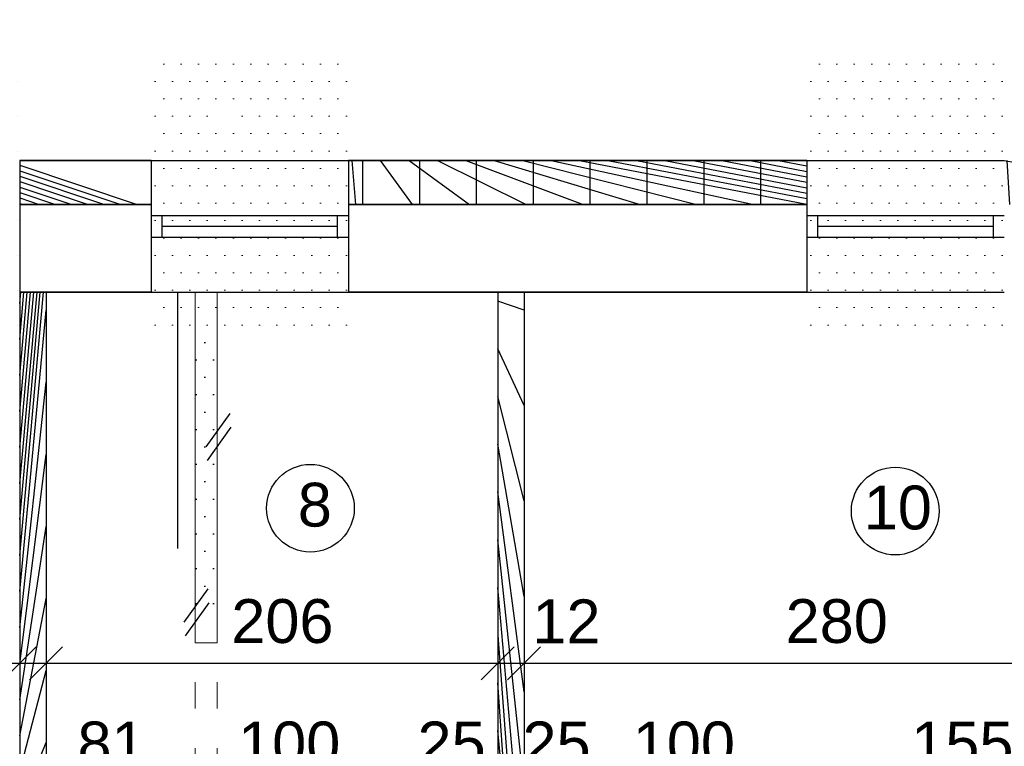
# Model space of a CAD drawing. Header units: millimetres. Extents: x 6528 to 149658, y 3342 to 12852.
# Tile 105 of 122: x 79767 to 80216, y 8338 to 8670. Entities that reach past the tile are written whole.
import ezdxf

# ---------------------------------------------------------------- set-up
doc = ezdxf.new("R2010")
doc.units = ezdxf.units.MM
doc.linetypes.add('ACAD_ISO03W100', pattern=[30, 12, -18])
doc.layers.add('R-TAB', color=1, linetype='Continuous')
doc.styles.get("Standard").update_dxf_attribs({"font": 'arial.ttf'})
doc.dimstyles.new('ISO-25', dxfattribs={"dimtxt": 2.5, "dimasz": 2.5, "dimexe": 1.25, "dimexo": 0.625, "dimtad": 1, "dimtxsty": 'Standard', "dimcen": 2.5, "dimadec": 0, "dimazin": 0, "dimtfac": 1, "dimtmove": 0, "dimatfit": 3, "dimfxl": 1, "dimarcsym": 0})
pattern_1 = [(45, (-1177784256.190767, -935731374.6151185), (-11.22532015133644, 11.22532015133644), [])]

# ---------------------------------------------------------------- blocks, each defined once
blk = doc.blocks.new('_Oblique')
at = {"color": 0, "linetype": 'ByBlock', "lineweight": -2}
blk.add_line((-0.5, -0.5), (0.5, 0.5), dxfattribs=at)
blk = doc.blocks.new('*D2605')
at = {"color": 0, "lineweight": -2, "transparency": 16777216}
blk.add_line((79386.85100691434, 9343.647122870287), (79766.8510076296, 9343.647122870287), dxfattribs=at)
at = {"layer": 'Defpoints', "color": 0, "transparency": 16777216}
for p in [(79766.8510076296, 9343.647122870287), (79766.8510076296, 8605.670604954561), (79386.85100691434, 8545.670604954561)]:
    blk.add_point(p, dxfattribs=at)
at = {"color": 0, "lineweight": -2, "transparency": 16777216, "xscale": 15, "yscale": 15, "zscale": 15, "rotation": 180}
blk.add_blockref('_Oblique', (79386.85100691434, 9343.647122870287), dxfattribs=at)
at = {"color": 0, "lineweight": -2, "transparency": 16777216, "xscale": 15, "yscale": 15, "zscale": 15}
blk.add_blockref('_Oblique', (79766.8510076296, 9343.647122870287), dxfattribs=at)
at = {"color": 0, "transparency": 16777216, "insert": (79573.46207349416, 9362.790905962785), "char_height": 20, "attachment_point": 5}
blk.add_mtext('380', dxfattribs=at)
blk = doc.blocks.new('*D2606')
at = {"color": 0, "lineweight": -2, "transparency": 16777216}
blk.add_line((79766.85100739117, 9343.647122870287), (79778.85100715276, 9343.647122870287), dxfattribs=at)
at = {"layer": 'Defpoints', "color": 0, "transparency": 16777216}
for p in [(79778.85100715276, 9343.647122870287), (79766.85100739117, 8605.670604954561), (79778.85100715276, 8545.670604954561)]:
    blk.add_point(p, dxfattribs=at)
at = {"color": 0, "lineweight": -2, "transparency": 16777216, "xscale": 15, "yscale": 15, "zscale": 15, "rotation": 180}
blk.add_blockref('_Oblique', (79766.85100739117, 9343.647122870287), dxfattribs=at)
at = {"color": 0, "lineweight": -2, "transparency": 16777216, "xscale": 15, "yscale": 15, "zscale": 15}
blk.add_blockref('_Oblique', (79778.85100715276, 9343.647122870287), dxfattribs=at)
at = {"color": 0, "transparency": 16777216, "insert": (79776.88698618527, 9362.790905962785), "char_height": 20, "attachment_point": 5}
blk.add_mtext('12', dxfattribs=at)
blk = doc.blocks.new('*D2607')
at = {"color": 0, "lineweight": -2, "transparency": 16777216}
blk.add_line((79362.26259963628, 9393.647122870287), (81200.85100739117, 9393.647122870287), dxfattribs=at)
at = {"layer": 'Defpoints', "color": 0, "transparency": 16777216}
for p in [(81200.85100739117, 9393.647122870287), (79362.26259963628, 8605.670604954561), (81200.85100739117, 8605.670604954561)]:
    blk.add_point(p, dxfattribs=at)
at = {"color": 0, "lineweight": -2, "transparency": 16777216, "xscale": 15, "yscale": 15, "zscale": 15, "rotation": 180}
blk.add_blockref('_Oblique', (79362.26259963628, 9393.647122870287), dxfattribs=at)
at = {"color": 0, "lineweight": -2, "transparency": 16777216, "xscale": 15, "yscale": 15, "zscale": 15}
blk.add_blockref('_Oblique', (81200.85100739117, 9393.647122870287), dxfattribs=at)
at = {"color": 0, "transparency": 16777216, "insert": (80223.03228108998, 9412.790905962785), "char_height": 20, "attachment_point": 5}
blk.add_mtext('1839', dxfattribs=at)
blk = doc.blocks.new('*D2737')
at = {"color": 0, "lineweight": -2, "transparency": 16777216}
blk.add_line((79676.85100691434, 9293.647122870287), (79766.8510076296, 9293.647122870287), dxfattribs=at)
at = {"layer": 'Defpoints', "color": 0, "transparency": 16777216}
for p in [(79766.8510076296, 9293.647122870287), (79676.85100691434, 8605.67060519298), (79766.8510076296, 8605.670604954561)]:
    blk.add_point(p, dxfattribs=at)
at = {"color": 0, "lineweight": -2, "transparency": 16777216, "xscale": 15, "yscale": 15, "zscale": 15, "rotation": 180}
blk.add_blockref('_Oblique', (79676.85100691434, 9293.647122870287), dxfattribs=at)
at = {"color": 0, "lineweight": -2, "transparency": 16777216, "xscale": 15, "yscale": 15, "zscale": 15}
blk.add_blockref('_Oblique', (79766.8510076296, 9293.647122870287), dxfattribs=at)
at = {"color": 0, "transparency": 16777216, "insert": (79724.66906826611, 9312.790905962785), "char_height": 20, "attachment_point": 5}
blk.add_mtext('90', dxfattribs=at)
blk = doc.blocks.new('*D2738')
at = {"color": 0, "lineweight": -2, "transparency": 16777216}
blk.add_line((79766.8510076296, 9293.647122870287), (79826.85100691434, 9293.647122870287), dxfattribs=at)
at = {"layer": 'Defpoints', "color": 0, "transparency": 16777216}
for p in [(79826.85100691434, 9293.647122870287), (79766.8510076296, 8605.670604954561), (79826.85100691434, 8605.670604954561)]:
    blk.add_point(p, dxfattribs=at)
at = {"color": 0, "lineweight": -2, "transparency": 16777216, "xscale": 15, "yscale": 15, "zscale": 15, "rotation": 180}
blk.add_blockref('_Oblique', (79766.8510076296, 9293.647122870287), dxfattribs=at)
at = {"color": 0, "lineweight": -2, "transparency": 16777216, "xscale": 15, "yscale": 15, "zscale": 15}
blk.add_blockref('_Oblique', (79826.85100691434, 9293.647122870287), dxfattribs=at)
at = {"color": 0, "transparency": 16777216, "insert": (79803.8349811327, 9312.790905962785), "char_height": 20, "attachment_point": 5}
blk.add_mtext('60', dxfattribs=at)
blk = doc.blocks.new('*D2739')
at = {"color": 0, "lineweight": -2, "transparency": 16777216}
blk.add_line((79826.85100691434, 9293.647122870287), (79916.85100691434, 9293.647122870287), dxfattribs=at)
at = {"layer": 'Defpoints', "color": 0, "transparency": 16777216}
for p in [(79916.85100691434, 9293.647122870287), (79826.85100691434, 8605.670604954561), (79916.85100691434, 8605.67060507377)]:
    blk.add_point(p, dxfattribs=at)
at = {"color": 0, "lineweight": -2, "transparency": 16777216, "xscale": 15, "yscale": 15, "zscale": 15, "rotation": 180}
blk.add_blockref('_Oblique', (79826.85100691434, 9293.647122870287), dxfattribs=at)
at = {"color": 0, "lineweight": -2, "transparency": 16777216, "xscale": 15, "yscale": 15, "zscale": 15}
blk.add_blockref('_Oblique', (79916.85100691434, 9293.647122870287), dxfattribs=at)
at = {"color": 0, "transparency": 16777216, "insert": (79874.66906826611, 9312.790905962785), "char_height": 20, "attachment_point": 5}
blk.add_mtext('90', dxfattribs=at)
blk = doc.blocks.new('*D2740')
at = {"color": 0, "lineweight": -2, "transparency": 16777216}
blk.add_line((79916.85100691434, 9293.647122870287), (80125.85100667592, 9293.647122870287), dxfattribs=at)
at = {"layer": 'Defpoints', "color": 0, "transparency": 16777216}
for p in [(80125.85100667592, 9293.647122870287), (79916.85100691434, 8605.67060507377), (80125.85100667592, 8605.67060519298)]:
    blk.add_point(p, dxfattribs=at)
at = {"color": 0, "lineweight": -2, "transparency": 16777216, "xscale": 15, "yscale": 15, "zscale": 15, "rotation": 180}
blk.add_blockref('_Oblique', (79916.85100691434, 9293.647122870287), dxfattribs=at)
at = {"color": 0, "lineweight": -2, "transparency": 16777216, "xscale": 15, "yscale": 15, "zscale": 15}
blk.add_blockref('_Oblique', (80125.85100667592, 9293.647122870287), dxfattribs=at)
at = {"color": 0, "transparency": 16777216, "insert": (80018.66951053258, 9312.790905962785), "char_height": 20, "attachment_point": 5}
blk.add_mtext('209', dxfattribs=at)
blk = doc.blocks.new('*D2741')
at = {"color": 0, "lineweight": -2, "transparency": 16777216}
blk.add_line((80125.85100667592, 9293.647122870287), (80215.85100667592, 9293.647122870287), dxfattribs=at)
at = {"layer": 'Defpoints', "color": 0, "transparency": 16777216}
for p in [(80215.85100667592, 9293.647122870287), (80125.85100667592, 8605.67060519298), (80215.85100667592, 8605.67060519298)]:
    blk.add_point(p, dxfattribs=at)
at = {"color": 0, "lineweight": -2, "transparency": 16777216, "xscale": 15, "yscale": 15, "zscale": 15, "rotation": 180}
blk.add_blockref('_Oblique', (80125.85100667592, 9293.647122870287), dxfattribs=at)
at = {"color": 0, "lineweight": -2, "transparency": 16777216, "xscale": 15, "yscale": 15, "zscale": 15}
blk.add_blockref('_Oblique', (80215.85100667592, 9293.647122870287), dxfattribs=at)
at = {"color": 0, "transparency": 16777216, "insert": (80173.40658538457, 9312.790905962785), "char_height": 20, "attachment_point": 5}
blk.add_mtext('90', dxfattribs=at)
blk = doc.blocks.new('*D2742')
at = {"color": 0, "lineweight": -2, "transparency": 16777216}
blk.add_line((80215.85100667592, 9293.647122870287), (80325.85100691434, 9293.647122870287), dxfattribs=at)
at = {"layer": 'Defpoints', "color": 0, "transparency": 16777216}
for p in [(80325.85100691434, 9293.647122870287), (80215.85100667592, 8605.67060519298), (80325.85100691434, 8605.67060507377)]:
    blk.add_point(p, dxfattribs=at)
at = {"color": 0, "lineweight": -2, "transparency": 16777216, "xscale": 15, "yscale": 15, "zscale": 15, "rotation": 180}
blk.add_blockref('_Oblique', (80215.85100667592, 9293.647122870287), dxfattribs=at)
at = {"color": 0, "lineweight": -2, "transparency": 16777216, "xscale": 15, "yscale": 15, "zscale": 15}
blk.add_blockref('_Oblique', (80325.85100691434, 9293.647122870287), dxfattribs=at)
at = {"color": 0, "transparency": 16777216, "insert": (80270.59566228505, 9312.790905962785), "char_height": 20, "attachment_point": 5}
blk.add_mtext('110', dxfattribs=at)
blk = doc.blocks.new('*D2751')
at = {"color": 0, "lineweight": -2, "transparency": 16777216}
blk.add_line((79778.85100691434, 9343.647122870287), (79984.85100691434, 9343.647122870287), dxfattribs=at)
at = {"layer": 'Defpoints', "color": 0, "transparency": 16777216}
for p in [(79984.85100691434, 9343.647122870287), (79984.85100691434, 8605.670604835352), (79778.85100691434, 8545.670604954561)]:
    blk.add_point(p, dxfattribs=at)
at = {"color": 0, "lineweight": -2, "transparency": 16777216, "xscale": 15, "yscale": 15, "zscale": 15, "rotation": 180}
blk.add_blockref('_Oblique', (79778.85100691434, 9343.647122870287), dxfattribs=at)
at = {"color": 0, "lineweight": -2, "transparency": 16777216, "xscale": 15, "yscale": 15, "zscale": 15}
blk.add_blockref('_Oblique', (79984.85100691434, 9343.647122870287), dxfattribs=at)
at = {"color": 0, "transparency": 16777216, "insert": (79875.19478099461, 9362.790905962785), "char_height": 20, "attachment_point": 5}
blk.add_mtext('206', dxfattribs=at)
blk = doc.blocks.new('*D2752')
at = {"color": 0, "lineweight": -2, "transparency": 16777216}
blk.add_line((79984.85100667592, 9343.647122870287), (79996.85100691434, 9343.647122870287), dxfattribs=at)
at = {"layer": 'Defpoints', "color": 0, "transparency": 16777216}
for p in [(79996.85100691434, 9343.647122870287), (79984.85100667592, 8605.670604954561), (79996.85100691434, 8605.670604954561)]:
    blk.add_point(p, dxfattribs=at)
at = {"color": 0, "lineweight": -2, "transparency": 16777216, "xscale": 15, "yscale": 15, "zscale": 15, "rotation": 180}
blk.add_blockref('_Oblique', (79984.85100667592, 9343.647122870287), dxfattribs=at)
at = {"color": 0, "lineweight": -2, "transparency": 16777216, "xscale": 15, "yscale": 15, "zscale": 15}
blk.add_blockref('_Oblique', (79996.85100691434, 9343.647122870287), dxfattribs=at)
at = {"color": 0, "transparency": 16777216, "insert": (79994.88698618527, 9362.790905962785), "char_height": 20, "attachment_point": 5}
blk.add_mtext('12', dxfattribs=at)
blk = doc.blocks.new('*D2753')
at = {"color": 0, "lineweight": -2, "transparency": 16777216}
blk.add_line((79996.85100667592, 9343.647122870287), (80276.85100691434, 9343.647122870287), dxfattribs=at)
at = {"layer": 'Defpoints', "color": 0, "transparency": 16777216}
for p in [(80276.85100691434, 9343.647122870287), (79996.85100667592, 8605.670604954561), (80276.85100691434, 8605.67060507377)]:
    blk.add_point(p, dxfattribs=at)
at = {"color": 0, "lineweight": -2, "transparency": 16777216, "xscale": 15, "yscale": 15, "zscale": 15, "rotation": 180}
blk.add_blockref('_Oblique', (79996.85100667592, 9343.647122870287), dxfattribs=at)
at = {"color": 0, "lineweight": -2, "transparency": 16777216, "xscale": 15, "yscale": 15, "zscale": 15}
blk.add_blockref('_Oblique', (80276.85100691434, 9343.647122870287), dxfattribs=at)
at = {"color": 0, "transparency": 16777216, "insert": (80137.14045231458, 9362.790905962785), "char_height": 20, "attachment_point": 5}
blk.add_mtext('280', dxfattribs=at)
blk = doc.blocks.new('*D2759')
at = {"color": 0, "lineweight": -2, "transparency": 16777216}
blk.add_line((79386.85100691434, 8376.324768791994), (79766.85100691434, 8376.324768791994), dxfattribs=at)
at = {"layer": 'Defpoints', "color": 0, "transparency": 16777216}
for p in [(79386.85100691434, 8545.670604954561), (79766.85100691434, 8545.670604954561), (79766.85100691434, 8376.324768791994)]:
    blk.add_point(p, dxfattribs=at)
at = {"color": 0, "lineweight": -2, "transparency": 16777216, "xscale": 15, "yscale": 15, "zscale": 15, "rotation": 180}
blk.add_blockref('_Oblique', (79386.85100691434, 8376.324768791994), dxfattribs=at)
at = {"color": 0, "lineweight": -2, "transparency": 16777216, "xscale": 15, "yscale": 15, "zscale": 15}
blk.add_blockref('_Oblique', (79766.85100691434, 8376.324768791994), dxfattribs=at)
at = {"color": 0, "transparency": 16777216, "insert": (79578.52733223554, 8395.468551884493), "char_height": 20, "attachment_point": 5}
blk.add_mtext('380', dxfattribs=at)
blk = doc.blocks.new('*D2760')
at = {"color": 0, "lineweight": -2, "transparency": 16777216}
blk.add_line((79766.85100691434, 8376.324768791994), (79778.85100691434, 8376.324768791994), dxfattribs=at)
at = {"layer": 'Defpoints', "color": 0, "transparency": 16777216}
for p in [(79766.85100691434, 8545.670604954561), (79778.85100691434, 8545.670604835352), (79778.85100691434, 8376.324768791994)]:
    blk.add_point(p, dxfattribs=at)
at = {"color": 0, "lineweight": -2, "transparency": 16777216, "xscale": 15, "yscale": 15, "zscale": 15, "rotation": 180}
blk.add_blockref('_Oblique', (79766.85100691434, 8376.324768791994), dxfattribs=at)
at = {"color": 0, "lineweight": -2, "transparency": 16777216, "xscale": 15, "yscale": 15, "zscale": 15}
blk.add_blockref('_Oblique', (79778.85100691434, 8376.324768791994), dxfattribs=at)
at = {"color": 0, "transparency": 16777216, "insert": (79746.74670879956, 8395.468551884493), "char_height": 20, "attachment_point": 5}
blk.add_mtext('12', dxfattribs=at)
blk = doc.blocks.new('*D2761')
at = {"color": 0, "lineweight": -2, "transparency": 16777216}
blk.add_line((79778.85100691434, 8376.324768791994), (79984.85100667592, 8376.324768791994), dxfattribs=at)
at = {"layer": 'Defpoints', "color": 0, "transparency": 16777216}
for p in [(79778.85100691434, 8545.670604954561), (79984.85100667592, 8545.670604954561), (79984.85100667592, 8376.324768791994)]:
    blk.add_point(p, dxfattribs=at)
at = {"color": 0, "lineweight": -2, "transparency": 16777216, "xscale": 15, "yscale": 15, "zscale": 15, "rotation": 180}
blk.add_blockref('_Oblique', (79778.85100691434, 8376.324768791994), dxfattribs=at)
at = {"color": 0, "lineweight": -2, "transparency": 16777216, "xscale": 15, "yscale": 15, "zscale": 15}
blk.add_blockref('_Oblique', (79984.85100667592, 8376.324768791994), dxfattribs=at)
at = {"color": 0, "transparency": 16777216, "insert": (79886.65333931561, 8395.468551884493), "char_height": 20, "attachment_point": 5}
blk.add_mtext('206', dxfattribs=at)
blk = doc.blocks.new('*D2762')
at = {"color": 0, "lineweight": -2, "transparency": 16777216}
blk.add_line((79984.85100691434, 8376.324769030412), (79996.85100691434, 8376.324769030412), dxfattribs=at)
at = {"layer": 'Defpoints', "color": 0, "transparency": 16777216}
for p in [(79984.85100691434, 8545.67060519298), (79996.85100691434, 8545.67060507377), (79996.85100691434, 8376.324769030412)]:
    blk.add_point(p, dxfattribs=at)
at = {"color": 0, "lineweight": -2, "transparency": 16777216, "xscale": 15, "yscale": 15, "zscale": 15, "rotation": 180}
blk.add_blockref('_Oblique', (79984.85100691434, 8376.324769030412), dxfattribs=at)
at = {"color": 0, "lineweight": -2, "transparency": 16777216, "xscale": 15, "yscale": 15, "zscale": 15}
blk.add_blockref('_Oblique', (79996.85100691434, 8376.324769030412), dxfattribs=at)
at = {"color": 0, "transparency": 16777216, "insert": (80016.17424457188, 8395.468552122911), "char_height": 20, "attachment_point": 5}
blk.add_mtext('12', dxfattribs=at)
blk = doc.blocks.new('*D2763')
at = {"color": 0, "lineweight": -2, "transparency": 16777216}
blk.add_line((79996.85100691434, 8376.324769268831), (80276.85100691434, 8376.324769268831), dxfattribs=at)
at = {"layer": 'Defpoints', "color": 0, "transparency": 16777216}
for p in [(79996.85100691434, 8545.670605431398), (80276.85100691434, 8545.670604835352), (80276.85100691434, 8376.324769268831)]:
    blk.add_point(p, dxfattribs=at)
at = {"color": 0, "lineweight": -2, "transparency": 16777216, "xscale": 15, "yscale": 15, "zscale": 15, "rotation": 180}
blk.add_blockref('_Oblique', (79996.85100691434, 8376.324769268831), dxfattribs=at)
at = {"color": 0, "lineweight": -2, "transparency": 16777216, "xscale": 15, "yscale": 15, "zscale": 15}
blk.add_blockref('_Oblique', (80276.85100691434, 8376.324769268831), dxfattribs=at)
at = {"color": 0, "transparency": 16777216, "insert": (80139.43207638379, 8395.46855236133), "char_height": 20, "attachment_point": 5}
blk.add_mtext('280', dxfattribs=at)
blk = doc.blocks.new('*D2768')
at = {"color": 0, "lineweight": -2, "transparency": 16777216}
blk.add_line((79630.26250140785, 8194.670605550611), (79630.26250140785, 8545.670604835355), dxfattribs=at)
at = {"layer": 'Defpoints', "color": 0, "transparency": 16777216}
for p in [(79616.85100691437, 8545.670604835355), (79630.26250140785, 8545.670604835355), (79778.85100715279, 8194.670605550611)]:
    blk.add_point(p, dxfattribs=at)
at = {"color": 0, "lineweight": -2, "transparency": 16777216, "xscale": 15, "yscale": 15, "zscale": 15}
for p, rotation in [((79630.26250140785, 8545.670604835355), 90), ((79630.26250140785, 8194.670605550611), 270)]:
    blk.add_blockref('_Oblique', p, dxfattribs=dict(at, rotation=rotation))
at = {"color": 0, "transparency": 16777216, "insert": (79610.27249496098, 8334.282300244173), "char_height": 20, "attachment_point": 5, "rotation": 90}
blk.add_mtext('351', dxfattribs=at)
blk = doc.blocks.new('*D2774')
at = {"color": 0, "lineweight": -2, "transparency": 16777216}
blk.add_line((79778.8510064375, 8320.479148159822), (79859.85100715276, 8320.479148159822), dxfattribs=at)
at = {"layer": 'Defpoints', "color": 0, "transparency": 16777216}
for p in [(79859.85100715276, 8320.479148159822), (79778.8510064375, 8194.670604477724), (79859.85100715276, 8194.670604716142)]:
    blk.add_point(p, dxfattribs=at)
at = {"color": 0, "lineweight": -2, "transparency": 16777216, "xscale": 15, "yscale": 15, "zscale": 15, "rotation": 180}
blk.add_blockref('_Oblique', (79778.8510064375, 8320.479148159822), dxfattribs=at)
at = {"color": 0, "lineweight": -2, "transparency": 16777216, "xscale": 15, "yscale": 15, "zscale": 15}
blk.add_blockref('_Oblique', (79859.85100715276, 8320.479148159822), dxfattribs=at)
at = {"color": 0, "transparency": 16777216, "insert": (79808.74161164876, 8339.622931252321), "char_height": 20, "attachment_point": 5}
blk.add_mtext('81', dxfattribs=at)
blk = doc.blocks.new('*D2775')
at = {"color": 0, "lineweight": -2, "transparency": 16777216}
blk.add_line((79859.85100715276, 8320.479148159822), (79959.85100739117, 8320.479148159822), dxfattribs=at)
at = {"layer": 'Defpoints', "color": 0, "transparency": 16777216}
for p in [(79959.85100739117, 8320.479148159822), (79859.85100715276, 8194.670604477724), (79959.85100739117, 8194.670604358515)]:
    blk.add_point(p, dxfattribs=at)
at = {"color": 0, "lineweight": -2, "transparency": 16777216, "xscale": 15, "yscale": 15, "zscale": 15, "rotation": 180}
blk.add_blockref('_Oblique', (79859.85100715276, 8320.479148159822), dxfattribs=at)
at = {"color": 0, "lineweight": -2, "transparency": 16777216, "xscale": 15, "yscale": 15, "zscale": 15}
blk.add_blockref('_Oblique', (79959.85100739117, 8320.479148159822), dxfattribs=at)
at = {"color": 0, "transparency": 16777216, "insert": (79889.74161236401, 8339.622931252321), "char_height": 20, "attachment_point": 5}
blk.add_mtext('100', dxfattribs=at)
blk = doc.blocks.new('*D2776')
at = {"color": 0, "lineweight": -2, "transparency": 16777216}
blk.add_line((79959.85100739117, 8320.479148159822), (79984.85100715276, 8320.479148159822), dxfattribs=at)
at = {"layer": 'Defpoints', "color": 0, "transparency": 16777216}
for p in [(79984.85100715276, 8320.479148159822), (79959.85100739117, 8194.670604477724), (79984.85100715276, 8194.670604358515)]:
    blk.add_point(p, dxfattribs=at)
at = {"color": 0, "lineweight": -2, "transparency": 16777216, "xscale": 15, "yscale": 15, "zscale": 15, "rotation": 180}
blk.add_blockref('_Oblique', (79959.85100739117, 8320.479148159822), dxfattribs=at)
at = {"color": 0, "lineweight": -2, "transparency": 16777216, "xscale": 15, "yscale": 15, "zscale": 15}
blk.add_blockref('_Oblique', (79984.85100715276, 8320.479148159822), dxfattribs=at)
at = {"color": 0, "transparency": 16777216, "insert": (79963.79332606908, 8339.622931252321), "char_height": 20, "attachment_point": 5}
blk.add_mtext('25', dxfattribs=at)
blk = doc.blocks.new('*D2777')
at = {"color": 0, "lineweight": -2, "transparency": 16777216}
blk.add_line((79996.85100715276, 8320.479148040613), (80021.85100691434, 8320.479148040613), dxfattribs=at)
at = {"layer": 'Defpoints', "color": 0, "transparency": 16777216}
for p in [(80021.85100691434, 8320.479148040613), (79996.85100715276, 8194.670604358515), (80021.85100691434, 8194.670604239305)]:
    blk.add_point(p, dxfattribs=at)
at = {"color": 0, "lineweight": -2, "transparency": 16777216, "xscale": 15, "yscale": 15, "zscale": 15, "rotation": 180}
blk.add_blockref('_Oblique', (79996.85100715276, 8320.479148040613), dxfattribs=at)
at = {"color": 0, "lineweight": -2, "transparency": 16777216, "xscale": 15, "yscale": 15, "zscale": 15}
blk.add_blockref('_Oblique', (80021.85100691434, 8320.479148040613), dxfattribs=at)
at = {"color": 0, "transparency": 16777216, "insert": (80011.6499912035, 8339.622931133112), "char_height": 20, "attachment_point": 5}
blk.add_mtext('25', dxfattribs=at)
blk = doc.blocks.new('*D2778')
at = {"color": 0, "lineweight": -2, "transparency": 16777216}
blk.add_line((80021.85100691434, 8320.479148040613), (80121.85100715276, 8320.479148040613), dxfattribs=at)
at = {"layer": 'Defpoints', "color": 0, "transparency": 16777216}
for p in [(80121.85100715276, 8320.479148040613), (80021.85100691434, 8194.670604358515), (80121.85100715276, 8194.670604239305)]:
    blk.add_point(p, dxfattribs=at)
at = {"color": 0, "lineweight": -2, "transparency": 16777216, "xscale": 15, "yscale": 15, "zscale": 15, "rotation": 180}
blk.add_blockref('_Oblique', (80021.85100691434, 8320.479148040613), dxfattribs=at)
at = {"color": 0, "lineweight": -2, "transparency": 16777216, "xscale": 15, "yscale": 15, "zscale": 15}
blk.add_blockref('_Oblique', (80121.85100715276, 8320.479148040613), dxfattribs=at)
at = {"color": 0, "transparency": 16777216, "insert": (80069.72588436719, 8339.622931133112), "char_height": 20, "attachment_point": 5}
blk.add_mtext('100', dxfattribs=at)
blk = doc.blocks.new('*D2779')
at = {"color": 0, "lineweight": -2, "transparency": 16777216}
blk.add_line((80121.85100715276, 8320.479148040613), (80276.85100715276, 8320.479148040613), dxfattribs=at)
at = {"layer": 'Defpoints', "color": 0, "transparency": 16777216}
for p in [(80276.85100715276, 8320.479148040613), (80121.85100715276, 8194.670604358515), (80276.85100715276, 8194.670604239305)]:
    blk.add_point(p, dxfattribs=at)
at = {"color": 0, "lineweight": -2, "transparency": 16777216, "xscale": 15, "yscale": 15, "zscale": 15, "rotation": 180}
blk.add_blockref('_Oblique', (80121.85100715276, 8320.479148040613), dxfattribs=at)
at = {"color": 0, "lineweight": -2, "transparency": 16777216, "xscale": 15, "yscale": 15, "zscale": 15}
blk.add_blockref('_Oblique', (80276.85100715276, 8320.479148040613), dxfattribs=at)
at = {"color": 0, "transparency": 16777216, "insert": (80196.72530405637, 8339.622931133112), "char_height": 20, "attachment_point": 5}
blk.add_mtext('155', dxfattribs=at)

msp = doc.modelspace()

# ---------------------------------------------------------------- hatches: boundary and pattern name
h = msp.add_hatch()
h.set_pattern_fill('ANSI37', color=256, scale=5)
h.set_pattern_definition([(45, (-1177784256.190767, -935731374.6151185), (-11.22532015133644, 11.22532015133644), []), (135, (-1177784256.190767, -935731374.6151185), (-11.22532015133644, -11.22532015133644), [])])
h.paths.add_polyline_path([(79676.85100691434, 8605.670604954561), (79616.85100691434, 8605.670604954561), (79616.85100691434, 8585.67060507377), (79676.85100691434, 8585.67060507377)])
h.paths.add_polyline_path([(79826.85100691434, 8605.67060507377), (79766.85100691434, 8605.670604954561), (79766.85100691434, 8585.67060507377), (79826.85100691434, 8585.67060507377)])
h.paths.add_polyline_path([(80125.85100691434, 8605.67060507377), (79916.85100691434, 8605.67060507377), (79916.85100691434, 8585.67060519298), (80125.85100691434, 8585.67060507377)])
h.paths.add_polyline_path([(80606.85100691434, 8605.670604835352), (80415.85100691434, 8605.67060507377), (80415.85100691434, 8585.67060507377), (80613.85100691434, 8585.670604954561), (80606.85100691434, 8585.670604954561)])
h.paths.add_polyline_path([(80325.85100691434, 8605.67060507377), (80215.85100691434, 8605.67060507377), (80215.85100691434, 8585.67060507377), (80325.85100691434, 8585.67060507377)])
h.paths.add_polyline_path([(80774.85100691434, 8605.670604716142), (80714.85100691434, 8605.670604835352), (80714.85100691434, 8585.670604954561), (80774.85100691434, 8585.670604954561)])
h.paths.add_polyline_path([(80924.85100691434, 8605.670604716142), (80864.85100691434, 8605.670604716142), (80864.85100691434, 8585.670604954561), (80924.85100691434, 8585.670604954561)])
at = {"lineweight": 0}
h = msp.add_hatch(dxfattribs=at)
h.set_pattern_fill('DOTS', color=256, scale=5)
h.set_pattern_definition([(0, (-1177786734.729524, -935731374.6151186), (3.96875, 7.9375), [0, -7.9375])])
h.paths.add_polyline_path([(79721.06009404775, 8605.670604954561), (79676.85100691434, 8605.670604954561), (79676.85100691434, 8580.670604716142), (79721.27312820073, 8580.670604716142)])
h.paths.add_polyline_path([(79766.85100691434, 8605.670604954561), (79721.06009404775, 8605.670604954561), (79721.27312820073, 8580.670604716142), (79766.85100691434, 8580.670604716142)])
h.paths.add_polyline_path([(79766.85100691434, 8570.670604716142), (79721.35834210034, 8570.670604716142), (79721.57137625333, 8545.670604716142), (79766.85100691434, 8545.670604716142)])
h.paths.add_polyline_path([(79721.35834210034, 8570.670604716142), (79676.85100691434, 8570.670604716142), (79676.85100691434, 8545.670604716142), (79721.57137625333, 8545.670604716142)])
h = msp.add_hatch(dxfattribs=at)
h.set_pattern_fill('DOTS', color=256, scale=5)
h.set_pattern_definition([(0, (-1177786584.729524, -935731374.6151184), (3.96875, 7.9375), [0, -7.9375])])
h.paths.add_polyline_path([(79871.06009404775, 8605.67060519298), (79826.85100691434, 8605.67060519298), (79826.85100691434, 8580.670604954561), (79871.27312820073, 8580.670604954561)])
h.paths.add_polyline_path([(79916.85100691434, 8605.67060519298), (79871.06009404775, 8605.67060519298), (79871.27312820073, 8580.670604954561), (79916.85100691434, 8580.670604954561)])
h.paths.add_polyline_path([(79916.85100691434, 8570.670604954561), (79871.35834210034, 8570.670604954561), (79871.57137625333, 8545.670604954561), (79916.85100691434, 8545.670604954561)])
h.paths.add_polyline_path([(79871.35834210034, 8570.670604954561), (79826.85100691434, 8570.670604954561), (79826.85100691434, 8545.670604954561), (79871.57137625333, 8545.670604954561)])
h = msp.add_hatch(dxfattribs=at)
h.set_pattern_fill('DOTS', color=256, scale=5)
h.set_pattern_definition([(0, (-1177786285.729524, -935731374.6151185), (3.96875, 7.9375), [0, -7.9375])])
h.paths.add_polyline_path([(80170.06009404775, 8605.67060507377), (80125.85100691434, 8605.67060507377), (80125.85100691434, 8580.670604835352), (80170.27312820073, 8580.670604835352)])
h.paths.add_polyline_path([(80215.85100691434, 8605.67060507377), (80170.06009404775, 8605.67060507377), (80170.27312820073, 8580.670604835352), (80215.85100691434, 8580.670604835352)])
h.paths.add_polyline_path([(80215.85100691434, 8570.670604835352), (80170.35834210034, 8570.670604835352), (80170.57137625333, 8545.670604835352), (80215.85100691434, 8545.670604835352)])
h.paths.add_polyline_path([(80170.35834210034, 8570.670604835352), (80125.85100691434, 8570.670604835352), (80125.85100691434, 8545.670604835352), (80170.57137625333, 8545.670604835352)])
h = msp.add_hatch()
h.set_pattern_fill('DOTS', color=256, scale=5)
h.set_pattern_definition([(0, (-1177784256.190767, -935731374.6151185), (3.96875, 7.9375), [0, -7.9375])])
h.paths.add_polyline_path([(79766.85100715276, 8280.67060519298), (79386.85100691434, 8280.670604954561), (79386.85100691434, 8270.670604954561), (79766.85100715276, 8270.67060519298)])
h.paths.add_polyline_path([(79856.85100691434, 8295.670605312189), (79846.85100715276, 8295.670605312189), (79846.85100715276, 8280.67060519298), (79778.85100715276, 8280.67060519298), (79778.85100715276, 8270.67060519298), (79846.85100715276, 8270.67060519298), (79846.85100715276, 8255.67060519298), (79856.85100691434, 8255.67060519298)])
h.paths.add_polyline_path([(79856.85100691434, 8545.670604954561), (79846.85100691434, 8545.670604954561), (79846.85100715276, 8385.670605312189), (79856.85100691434, 8385.670605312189), (79856.85100691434, 8385.670605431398)])
h.paths.add_polyline_path([(79856.85100715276, 8165.67060519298), (79846.85100715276, 8165.67060519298), (79846.85100715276, 8165.67060507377), (79846.85100715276, 8108.22126389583, -0.05054773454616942), (79856.85100715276, 8092.003035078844)])
h.paths.add_polyline_path([(79856.85100715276, 8092.003035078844, 0.05054773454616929), (79846.85100715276, 8108.22126389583), (79846.85100715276, 8060.17060507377), (79856.85100715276, 8060.17060507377)])
h.paths.add_polyline_path([(79856.85100715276, 8055.17060507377), (79846.85100715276, 8055.17060507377), (79846.85100715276, 8027.670604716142), (79856.85100715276, 8027.670604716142)])
h.paths.add_polyline_path([(79856.85100715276, 8060.17060507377), (79846.85100715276, 8060.17060507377), (79846.85100715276, 8055.17060507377), (79856.85100715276, 8055.17060507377)])
h = msp.add_hatch()
h.set_pattern_fill('ANSI31', color=256, scale=5)
h.set_pattern_definition(pattern_1)
h.paths.add_polyline_path([(79778.85100691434, 8545.670604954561), (79766.85100691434, 8545.670604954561), (79766.85100715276, 8280.67060519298), (79778.85100715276, 8280.67060519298)])
h.paths.add_polyline_path([(79778.85100715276, 8270.67060519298), (79766.85100715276, 8270.67060519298), (79766.85100715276, 8152.67060507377), (79778.85100715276, 8152.67060507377)])
h.paths.add_polyline_path([(79778.85100739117, 8052.67060507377), (79766.85100739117, 8052.67060507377), (79766.85100739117, 8027.670604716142), (79778.85100739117, 8027.670604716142)])
h = msp.add_hatch()
h.set_pattern_fill('ANSI31', color=256, scale=5)
h.set_pattern_definition(pattern_1)
h.paths.add_polyline_path([(79846.85100715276, 8194.670604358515), (79778.85100715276, 8194.670604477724), (79778.85100715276, 8182.670604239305), (79846.85100715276, 8182.670604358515)])
h.paths.add_polyline_path([(79856.85100691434, 8194.670604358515), (79846.85100715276, 8194.670604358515), (79846.85100715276, 8182.670604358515), (79856.85100691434, 8182.670604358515)])
h.paths.add_polyline_path([(79996.85100691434, 8545.670604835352), (79984.85100691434, 8545.670604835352), (79984.85100715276, 8194.670604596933), (79959.85100715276, 8194.670604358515), (79959.85100715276, 8182.670604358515), (80012.85100715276, 8182.670604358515), (80012.85100715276, 8194.670604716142), (79996.85100715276, 8194.670604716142)])

# ---------------------------------------------------------------- linework, layer by layer
at = {"lineweight": 30}
for p, q in [((79826.85100691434, 8605.67060507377), (79766.85100691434, 8605.670604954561)), ((79766.85100691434, 8605.670604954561), (79766.85100691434, 8545.670604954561)), ((79826.85100691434, 8605.670604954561), (79826.85100691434, 8545.670604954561)), ((80125.85100691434, 8605.67060507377), (79916.85100691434, 8605.67060507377)), ((79916.85100691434, 8605.670604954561), (79916.85100691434, 8545.670604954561)), ((80125.85100691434, 8605.670604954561), (80125.85100691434, 8545.670604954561)), ((79826.85100691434, 8585.67060519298), (79766.85100691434, 8585.67060507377)), ((80125.85100691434, 8585.67060507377), (79916.85100691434, 8585.67060519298)), ((79826.85100691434, 8545.670604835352), (79766.85100691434, 8545.670604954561)), ((79766.85100691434, 8545.670604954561), (79766.85100715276, 8152.67060507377)), ((79778.85100691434, 8545.670604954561), (79778.85100715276, 8152.67060507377)), ((80125.85100691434, 8545.670604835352), (79916.85100691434, 8545.670604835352)), ((79984.85100691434, 8545.670604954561), (79984.85100715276, 8194.670604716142)), ((79996.85100691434, 8545.670604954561), (79996.85100715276, 8194.670604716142))]:
    msp.add_line(p, q, dxfattribs=at)
for p, q in [((79766.85100691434, 8605.670604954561), (79826.85100691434, 8605.67060507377)), ((79826.85100691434, 8605.670604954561), (79916.85100691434, 8605.670604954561)), ((79916.85100691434, 8605.67060507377), (80125.85100691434, 8605.67060507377)), ((80125.85100667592, 8605.67060519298), (80215.85100667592, 8605.67060519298)), ((79766.85100691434, 8585.67060507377), (79826.85100691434, 8585.67060507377)), ((79916.85100691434, 8585.67060507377), (80125.85100691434, 8585.670604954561)), ((79826.85100691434, 8580.670604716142), (79916.85100691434, 8580.670604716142)), ((79831.85100691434, 8570.670604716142), (79831.85100691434, 8580.670604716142)), ((79911.85100691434, 8570.670604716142), (79911.85100691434, 8580.670604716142)), ((80125.85100667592, 8580.670604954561), (80215.85100667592, 8580.670604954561)), ((80130.85100667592, 8570.670604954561), (80130.85100667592, 8580.670604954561)), ((80210.85100667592, 8570.670604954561), (80210.85100667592, 8580.670604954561)), ((79831.85100691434, 8575.670604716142), (79911.85100691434, 8575.670604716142)), ((80130.85100667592, 8575.670604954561), (80210.85100667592, 8575.670604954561)), ((79826.85100691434, 8570.670604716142), (79916.85100691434, 8570.670604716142)), ((79826.85100691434, 8570.670604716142), (79831.85100691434, 8570.670604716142)), ((80125.85100667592, 8570.670604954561), (80215.85100667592, 8570.670604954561)), ((80125.85100667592, 8570.670604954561), (80130.85100667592, 8570.670604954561)), ((79766.85100691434, 8545.670604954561), (79826.85100667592, 8545.670604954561)), ((79778.85100691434, 8545.670604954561), (79826.85100691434, 8545.670604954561)), ((79826.85100691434, 8545.670604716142), (79916.85100691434, 8545.670604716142)), ((79838.85100691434, 8545.670604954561), (79838.85100691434, 8428.670604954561)), ((79916.85100691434, 8545.670604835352), (80125.85100691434, 8545.670604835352)), ((80125.85100667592, 8545.670604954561), (80215.85100667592, 8545.670604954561))]:
    msp.add_line(p, q)
at = {"lineweight": 20}
for p, q in [((79846.85100691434, 8545.670604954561), (79846.85100715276, 8385.670605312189)), ((79856.85100691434, 8545.670604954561), (79856.85100691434, 8385.670605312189)), ((79846.85100715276, 8385.670605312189), (79856.85100691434, 8385.670605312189))]:
    msp.add_line(p, q, dxfattribs=at)
at = {"color": 1}
for p, q in [((79851.90838401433, 8475.102850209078), (79862.77592818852, 8490.251187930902)), ((79852.44520251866, 8468.844092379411), (79863.31274669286, 8483.992430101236)), ((79841.90838425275, 8395.102850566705), (79852.77592842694, 8410.25118828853)), ((79842.44520275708, 8388.84409273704), (79853.31274693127, 8403.992430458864))]:
    msp.add_line(p, q, dxfattribs=at)
at = {"linetype": 'ACAD_ISO03W100', "lineweight": 20}
for p, q in [((79846.85100715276, 8295.670605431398), (79846.85100715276, 8385.670605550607)), ((79856.85100691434, 8295.670605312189), (79856.85100691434, 8385.670605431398))]:
    msp.add_line(p, q, dxfattribs=at)
for centre in [(79899.42580812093, 8447.074649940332), (80166.10724036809, 8445.78307927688)]:
    msp.add_circle(centre, 20)

# ---------------------------------------------------------------- texts
at = {"char_height": 20, "attachment_point": 1}
for s, insert in [('8', (79893.667993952, 8458.698543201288)), ('10', (80151.75807802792, 8457.406972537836))]:
    msp.add_mtext_dynamic_manual_height_columns(s, width=68.36028754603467, gutter_width=12.5, heights=[0], dxfattribs=dict(at, insert=insert))
at = {"layer": 'R-TAB', "color": 0, "ltscale": 24, "insert": (52722.18076848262, 8439.03246203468), "char_height": 75, "width": 2065.84350681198, "attachment_point": 1}
msp.add_mtext('\\pi19.57762;PRZEKROJE ŁAW FUNADAMENTOWYCH\\P\\pi938.76248;1:25', dxfattribs=at)

# ---------------------------------------------------------------- dimensions: what is measured, and where the dimension line sits
for base, p1, p2, override, picture, middle in [((81200.85100739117, 9393.647122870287), (79362.26259963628, 8605.670604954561), (81200.85100739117, 8605.670604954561), {"dimtxt": 20, "dimasz": 15, "dimdec": 0, "dimblk1": 'Oblique', "dimblk2": 'Oblique', "dimsah": 1, "dimse1": 1, "dimse2": 1, "dimtmove": 2}, '*D2607', (80223.03228108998, 9412.790905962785)), ((79766.8510076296, 9343.647122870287), (79386.85100691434, 8545.670604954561), (79766.8510076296, 8605.670604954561), {"dimtxt": 20, "dimasz": 15, "dimblk1": 'Oblique', "dimblk2": 'Oblique', "dimsah": 1, "dimse1": 1, "dimse2": 1, "dimtmove": 2}, '*D2605', (79573.46207349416, 9362.790905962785)), ((79778.85100715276, 9343.647122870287), (79766.85100739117, 8605.670604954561), (79778.85100715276, 8545.670604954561), {"dimtxt": 20, "dimasz": 15, "dimblk1": 'Oblique', "dimblk2": 'Oblique', "dimsah": 1, "dimse1": 1, "dimse2": 1, "dimtmove": 2}, '*D2606', (79776.88698618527, 9362.790905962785)), ((79984.85100691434, 9343.647122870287), (79778.85100691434, 8545.670604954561), (79984.85100691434, 8605.670604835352), {"dimtxt": 20, "dimasz": 15, "dimblk1": 'Oblique', "dimblk2": 'Oblique', "dimsah": 1, "dimse1": 1, "dimse2": 1, "dimtmove": 2}, '*D2751', (79875.19478099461, 9362.790905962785)), ((79996.85100691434, 9343.647122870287), (79984.85100667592, 8605.670604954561), (79996.85100691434, 8605.670604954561), {"dimtxt": 20, "dimasz": 15, "dimblk1": 'Oblique', "dimblk2": 'Oblique', "dimsah": 1, "dimse1": 1, "dimse2": 1, "dimtmove": 2}, '*D2752', (79994.88698618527, 9362.790905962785)), ((80276.85100691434, 9343.647122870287), (79996.85100667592, 8605.670604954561), (80276.85100691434, 8605.67060507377), {"dimtxt": 20, "dimasz": 15, "dimblk1": 'Oblique', "dimblk2": 'Oblique', "dimsah": 1, "dimse1": 1, "dimse2": 1, "dimtmove": 2}, '*D2753', (80137.14045231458, 9362.790905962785)), ((79766.8510076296, 9293.647122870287), (79676.85100691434, 8605.67060519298), (79766.8510076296, 8605.670604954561), {"dimtxt": 20, "dimasz": 15, "dimblk1": 'Oblique', "dimblk2": 'Oblique', "dimsah": 1, "dimse1": 1, "dimse2": 1, "dimtmove": 2}, '*D2737', (79724.66906826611, 9312.790905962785)), ((79826.85100691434, 9293.647122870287), (79766.8510076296, 8605.670604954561), (79826.85100691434, 8605.670604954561), {"dimtxt": 20, "dimasz": 15, "dimblk1": 'Oblique', "dimblk2": 'Oblique', "dimsah": 1, "dimse1": 1, "dimse2": 1, "dimtmove": 2}, '*D2738', (79803.8349811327, 9312.790905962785)), ((79916.85100691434, 9293.647122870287), (79826.85100691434, 8605.670604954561), (79916.85100691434, 8605.67060507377), {"dimtxt": 20, "dimasz": 15, "dimblk1": 'Oblique', "dimblk2": 'Oblique', "dimsah": 1, "dimse1": 1, "dimse2": 1, "dimtmove": 2}, '*D2739', (79874.66906826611, 9312.790905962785)), ((80125.85100667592, 9293.647122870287), (79916.85100691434, 8605.67060507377), (80125.85100667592, 8605.67060519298), {"dimtxt": 20, "dimasz": 15, "dimblk1": 'Oblique', "dimblk2": 'Oblique', "dimsah": 1, "dimse1": 1, "dimse2": 1, "dimtmove": 2}, '*D2740', (80018.66951053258, 9312.790905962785)), ((80215.85100667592, 9293.647122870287), (80125.85100667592, 8605.67060519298), (80215.85100667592, 8605.67060519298), {"dimtxt": 20, "dimasz": 15, "dimblk1": 'Oblique', "dimblk2": 'Oblique', "dimsah": 1, "dimse1": 1, "dimse2": 1, "dimtmove": 2}, '*D2741', (80173.40658538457, 9312.790905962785)), ((80325.85100691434, 9293.647122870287), (80215.85100667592, 8605.67060519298), (80325.85100691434, 8605.67060507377), {"dimtxt": 20, "dimasz": 15, "dimblk1": 'Oblique', "dimblk2": 'Oblique', "dimsah": 1, "dimse1": 1, "dimse2": 1, "dimtmove": 2}, '*D2742', (80270.59566228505, 9312.790905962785)), ((79766.85100691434, 8376.324768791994), (79386.85100691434, 8545.670604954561), (79766.85100691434, 8545.670604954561), {"dimtxt": 20, "dimasz": 15, "dimblk1": 'Oblique', "dimblk2": 'Oblique', "dimsah": 1, "dimse1": 1, "dimse2": 1, "dimtmove": 2}, '*D2759', (79578.52733223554, 8395.468551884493)), ((79778.85100691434, 8376.324768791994), (79766.85100691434, 8545.670604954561), (79778.85100691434, 8545.670604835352), {"dimtxt": 20, "dimasz": 15, "dimblk1": 'Oblique', "dimblk2": 'Oblique', "dimsah": 1, "dimse1": 1, "dimse2": 1, "dimtmove": 2}, '*D2760', (79746.74670879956, 8395.468551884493)), ((79984.85100667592, 8376.324768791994), (79778.85100691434, 8545.670604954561), (79984.85100667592, 8545.670604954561), {"dimtxt": 20, "dimasz": 15, "dimblk1": 'Oblique', "dimblk2": 'Oblique', "dimsah": 1, "dimse1": 1, "dimse2": 1, "dimtmove": 2}, '*D2761', (79886.65333931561, 8395.468551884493)), ((79996.85100691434, 8376.324769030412), (79984.85100691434, 8545.67060519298), (79996.85100691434, 8545.67060507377), {"dimtxt": 20, "dimasz": 15, "dimblk1": 'Oblique', "dimblk2": 'Oblique', "dimsah": 1, "dimse1": 1, "dimse2": 1, "dimtmove": 2}, '*D2762', (80016.17424457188, 8395.468552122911)), ((80276.85100691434, 8376.324769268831), (79996.85100691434, 8545.670605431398), (80276.85100691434, 8545.670604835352), {"dimtxt": 20, "dimasz": 15, "dimblk1": 'Oblique', "dimblk2": 'Oblique', "dimsah": 1, "dimse1": 1, "dimse2": 1, "dimtmove": 2}, '*D2763', (80139.43207638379, 8395.46855236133)), ((79859.85100715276, 8320.479148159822), (79778.8510064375, 8194.670604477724), (79859.85100715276, 8194.670604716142), {"dimtxt": 20, "dimasz": 15, "dimblk1": 'Oblique', "dimblk2": 'Oblique', "dimsah": 1, "dimse1": 1, "dimse2": 1, "dimtmove": 2}, '*D2774', (79808.74161164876, 8339.622931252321)), ((79959.85100739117, 8320.479148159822), (79859.85100715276, 8194.670604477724), (79959.85100739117, 8194.670604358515), {"dimtxt": 20, "dimasz": 15, "dimblk1": 'Oblique', "dimblk2": 'Oblique', "dimsah": 1, "dimse1": 1, "dimse2": 1, "dimtmove": 2}, '*D2775', (79889.74161236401, 8339.622931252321)), ((79984.85100715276, 8320.479148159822), (79959.85100739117, 8194.670604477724), (79984.85100715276, 8194.670604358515), {"dimtxt": 20, "dimasz": 15, "dimblk1": 'Oblique', "dimblk2": 'Oblique', "dimsah": 1, "dimse1": 1, "dimse2": 1, "dimtmove": 2}, '*D2776', (79963.79332606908, 8339.622931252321)), ((80021.85100691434, 8320.479148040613), (79996.85100715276, 8194.670604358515), (80021.85100691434, 8194.670604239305), {"dimtxt": 20, "dimasz": 15, "dimblk1": 'Oblique', "dimblk2": 'Oblique', "dimsah": 1, "dimse1": 1, "dimse2": 1, "dimtmove": 2}, '*D2777', (80011.6499912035, 8339.622931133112)), ((80121.85100715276, 8320.479148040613), (80021.85100691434, 8194.670604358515), (80121.85100715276, 8194.670604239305), {"dimtxt": 20, "dimasz": 15, "dimblk1": 'Oblique', "dimblk2": 'Oblique', "dimsah": 1, "dimse1": 1, "dimse2": 1, "dimtmove": 2}, '*D2778', (80069.72588436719, 8339.622931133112)), ((80276.85100715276, 8320.479148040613), (80121.85100715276, 8194.670604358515), (80276.85100715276, 8194.670604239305), {"dimtxt": 20, "dimasz": 15, "dimblk1": 'Oblique', "dimblk2": 'Oblique', "dimsah": 1, "dimse1": 1, "dimse2": 1, "dimtmove": 2}, '*D2779', (80196.72530405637, 8339.622931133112))]:
    dim = msp.add_linear_dim(base=base, p1=p1, p2=p2, dimstyle='ISO-25', override=override)
    dim.commit()
    dim.dimension.update_dxf_attribs({"geometry": picture, "text_midpoint": middle, "dimtype": 160})
dim = msp.add_linear_dim(base=(79630.26250140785, 8545.670604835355), p1=(79778.85100715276, 8194.670605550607), p2=(79616.85100691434, 8545.670604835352), angle=90, dimstyle='ISO-25', override={"dimtxt": 20, "dimasz": 15, "dimblk1": 'Oblique', "dimblk2": 'Oblique', "dimsah": 1, "dimse1": 1, "dimse2": 1, "dimtmove": 2})
dim.commit()
dim.dimension.update_dxf_attribs({"geometry": '*D2768', "text_midpoint": (79610.27249496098, 8334.282300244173), "dimtype": 160})

doc.saveas('drawing.dxf')
